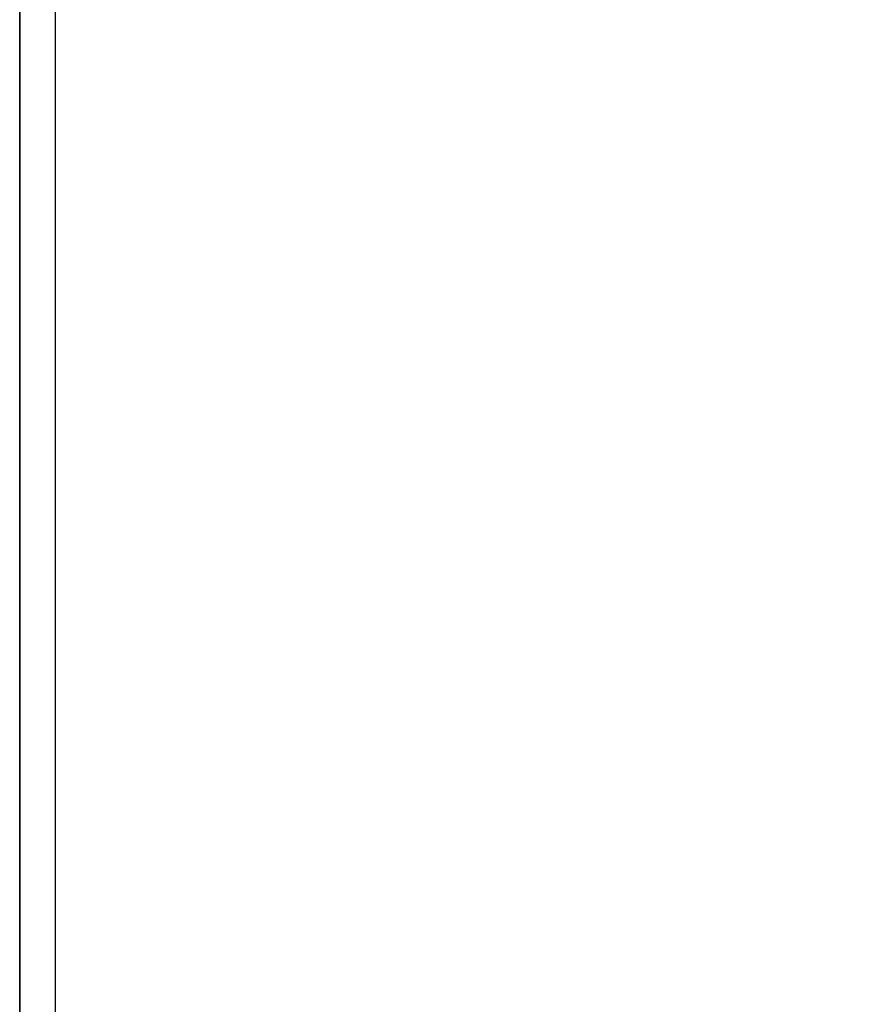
# Model space of a CAD drawing. Extents: x 68 to 125, y 76 to 211.
# Tile 11 of 89: x 76.53 to 78.83, y 108.99 to 111.68. Entities that reach past the tile are written whole.
import ezdxf

# ---------------------------------------------------------------- set-up
doc = ezdxf.new("R2010")
doc.units = 0
doc.layers.add('MAKE2D___U_53EF_U_89C1_U_0', color=7, linetype='CONTINUOUS')

msp = doc.modelspace()

# ---------------------------------------------------------------- linework, layer by layer
at = {"layer": 'MAKE2D___U_53EF_U_89C1_U_0', "color": 7}
for points, knots in [([(76.5323, 76.0118), (76.5323, 76.0118), (76.5323, 174.9972), (76.5323, 174.9972), (76.5323, 174.9972), (76.5323, 76.0118), (76.5323, 76.0118)], [0, 0, 0, 0, 1, 1, 1, 2, 2, 2, 2]), ([(76.6301, 171.8462), (76.6365, 172.0291), (76.6429, 172.212), (76.6494, 172.3949), (76.6542, 172.5318), (76.6757, 172.6201), (76.7055, 172.684), (76.7354, 172.7479), (76.7736, 172.7874), (76.8177, 172.8098), (76.9058, 172.8546), (77.0174, 172.831), (77.1463, 172.7568), (77.2752, 172.6827), (77.4214, 172.5581), (77.586, 172.3796), (77.7507, 172.201), (77.9339, 171.9685), (78.1484, 171.6443), (79.708, 169.2881), (81.2675, 166.9319), (82.827, 164.5757), (84.1082, 162.6401), (84.68, 160.7402), (84.68, 158.419), (84.68, 136.476), (84.68, 114.533), (84.68, 92.59), (84.68, 90.2689), (84.1082, 88.3689), (82.827, 86.4333), (81.2675, 84.0771), (79.708, 81.7209), (78.1484, 79.3647), (77.9339, 79.0405), (77.7507, 78.808), (77.586, 78.6295), (77.4214, 78.4509), (77.2752, 78.3263), (77.1463, 78.2522), (77.0174, 78.1781), (76.9058, 78.1544), (76.8177, 78.1992), (76.7736, 78.2216), (76.7354, 78.2612), (76.7055, 78.325), (76.6757, 78.3889), (76.6542, 78.4772), (76.6494, 78.6142), (76.6429, 78.797), (76.6365, 78.9799), (76.6301, 79.1628), (76.6301, 110.0573), (76.6301, 140.9517), (76.6301, 171.8462), (78.3748, 169.2103), (80.1195, 166.5743), (81.8642, 163.9384), (83.0127, 162.2031), (83.5253, 160.4999), (83.5253, 158.419), (83.5253, 136.476), (83.5253, 114.533), (83.5253, 92.59), (83.5253, 90.5091), (83.0127, 88.8059), (81.8642, 87.0707), (80.1195, 84.4347), (78.3748, 81.7987), (76.6301, 79.1628)], [0, 0, 0, 0, 1, 1, 1, 2, 2, 2, 3, 3, 3, 4, 4, 4, 5, 5, 5, 6, 6, 6, 7, 7, 7, 8, 8, 8, 9, 9, 9, 10, 10, 10, 11, 11, 11, 12, 12, 12, 13, 13, 13, 14, 14, 14, 15, 15, 15, 16, 16, 16, 17, 17, 17, 18, 18, 18, 19, 19, 19, 20, 20, 20, 21, 21, 21, 22, 22, 22, 23, 23, 23, 23])]:
    msp.add_open_spline(points, degree=3, knots=knots, dxfattribs=at)

doc.saveas('drawing.dxf')
